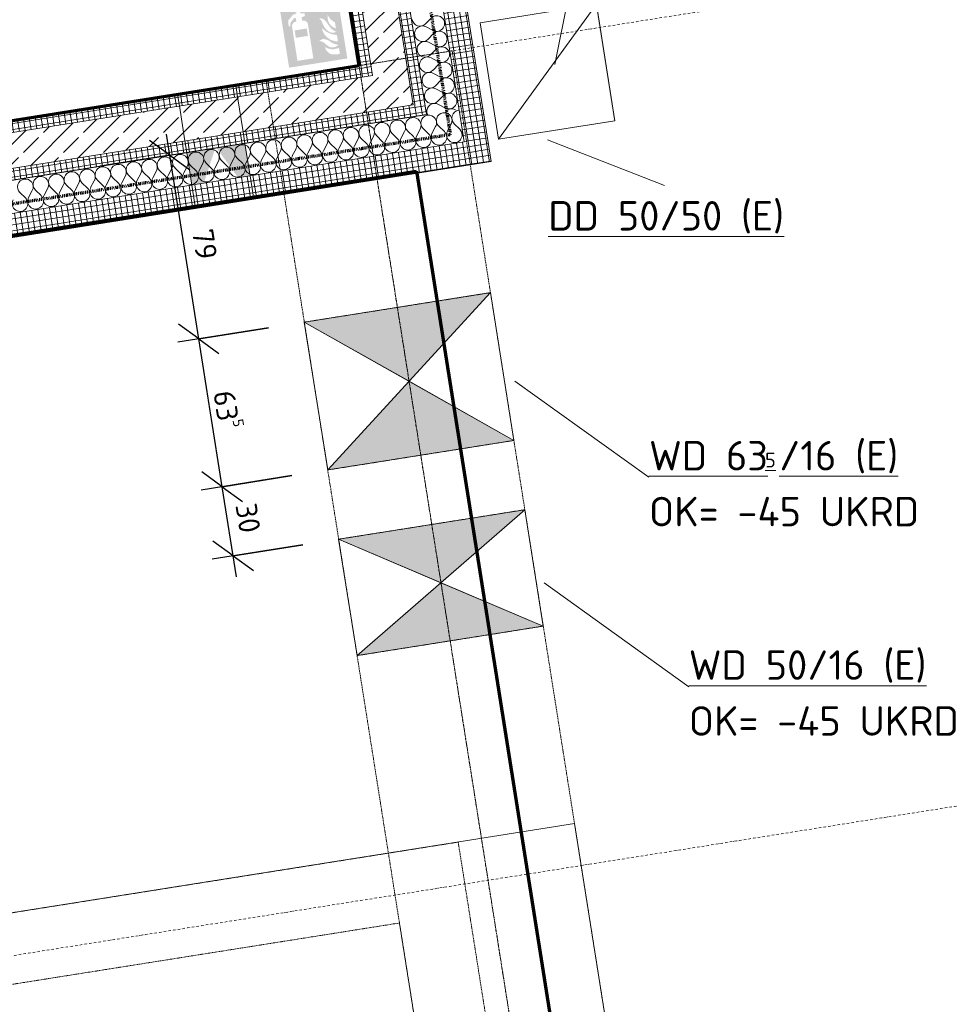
# Model space of a CAD drawing. Header units: millimetres. Extents: x 1523 to 74793, y -36705 to 10268.
# Tile 7 of 48: x 23191 to 27137, y -22749 to -18571. Entities that reach past the tile are written whole.
import ezdxf

# ---------------------------------------------------------------- set-up
doc = ezdxf.new("R2010")
doc.units = ezdxf.units.MM
for name, pattern in [('_Projekt 07 -  _  -  _  -  _  -', [7.5, 3.5, -2, 0, -2]), ('CAx_nichtHalbton', [20001.0584, 10000, -0.5292, 10000, -0.5292]), ('IMPORT-STRICHPUNKT _7_', [20, 10, -5, 0, -5]), ('IMPORT-VERDECKT _8_', [7.5, 5, -2.5]), ('Verdeckt 2x', [3.572, 2.3813, -1.1907])]:
    doc.linetypes.add(name, pattern=pattern)
for name, color, linetype, lineweight, true_color in [('30 A--Träger _ Dachkonstruktion', 7, 'IMPORT-VERDECKT _8_', 13, 0x656565), ('90 A--Achsraster _1_50_', 7, 'IMPORT-STRICHPUNKT _7_', 13, 0x656565), ('97 A--Etiketten _ Brandschutz', 7, 'Continuous', 13, 0x656565), ('97 A--Etiketten _ Deckensprung', 7, 'Continuous', 13, 0x656565), ('AD', 1, 'Continuous', 13, 0xff0000), ('Neubau_10 A--Wand innen _tragend_', 7, 'Continuous', 13, 0x656565), ('Neubau_20 A--Deckenbelag', 7, 'Continuous', 13, 0x656565), ('Neubau_20 A--Deckenkonstruktion _Ortbeton_', 7, 'Continuous', 13, 0x656565), ('Neubau_20 A--Träger _ Deckenkonstruktion', 7, 'IMPORT-VERDECKT _8_', 13, 0x656565), ('Neubau_30 A--Träger _ Dachkonstruktion', 7, 'IMPORT-VERDECKT _8_', 13, 0x656565), ('Xref_706_5_--_ÜP_01_000_18_Übersichtsplan OG1_IFC 2025_01_13_dwg', 7, 'Continuous', 13, 0x767676), ('XX', 7, 'Continuous', 18, 0x804040)]:
    doc.layers.add(name, color=color, linetype=linetype, lineweight=lineweight, true_color=true_color)
for name, color, linetype, lineweight in [('AD_Detail', 7, 'Continuous', 13), ('Ax-50_BM-Bem', 7, 'Continuous', 9), ('Ax_BM-Bem', 7, 'Continuous', 9), ('GB_HLS-OBJ', 7, 'Continuous', 18), ('M-EQPM-___-IDEN', 7, 'Continuous', 9), ('Text', 7, 'Continuous', 9)]:
    doc.layers.add(name, color=color, linetype=linetype, lineweight=lineweight)
doc.styles.add('ISOCPEUR', font='isocpeur.ttf', dxfattribs={"height": 125})
doc.styles.add('ISOCPEUR_2', font='isocpeur.ttf', dxfattribs={"height": 90})
doc.styles.add('ISOCPEUR_3', font='isocpeur.ttf', dxfattribs={"height": 62.5})
doc.dimstyles.new('KI_1_8_mm_Isocpeur__cm_m__Aufrundung_auf_5_mm_ELT_Gesamtbemaßung', dxfattribs={"dimscale": 304.8, "dimtxt": 89.638306, "dimasz": 0.492126, "dimexe": 0.295276, "dimexo": 0.0625, "dimgap": 0.049213, "dimtad": 1, "dimdec": 1, "dimlfac": 0.1, "dimrnd": 0.5, "dimdsep": 46, "dimtxsty": 'ISOCPEUR_2', "dimblk1": 'OBLIQUE', "dimblk2": 'OBLIQUE', "dimsah": 1, "dimcen": 0.09, "dimdle": 0.295276, "dimadec": 0, "dimazin": 0, "dimtfac": 1, "dimtdec": 4, "dimtix": 1, "dimtmove": 0, "dimatfit": 3, "dimfxl": 0.984252, "dimfxlon": 1, "dimtvp": 1, "dimtfill": 1, "dimtolj": 1, "dimtzin": 0, "dimlwd": 25, "dimlwe": 25, "dimarcsym": 2})
pattern_1 = [(95.336, (0, 0), (24.891662, 2.324905), []), (185.336, (0, 0), (-2.324905, 24.891662), [])]
pattern_2 = [(131.336, (0, 0), (90.10192, 79.25683), []), (131.336, (-45.05, -39.63), (90.10192, 79.25683), [90, -30])]
pattern_3 = [(185.336, (0, 0), (-2.324905, 24.891662), []), (275.336, (0, 0), (24.891662, 2.324905), [])]

# ---------------------------------------------------------------- blocks, each defined once
blk = doc.blocks.new('SuD_WD_RB Allgemein - SuD_WD_RB Allgemein-37359849-SuD_1_OG gesamt Plot  - Blatt 2')
at = {"layer": 'AD', "lineweight": 18}
blk.add_hatch(color=256, dxfattribs=at).paths.add_polyline_path([(-800.1, -317.5), (0, -317.5), (-400.1, 0)])
at = {"layer": 'AD_Detail', "lineweight": 18, "true_color": 0xff0000}
blk.add_hatch(color=1, dxfattribs=at).paths.add_polyline_path([(-400.1, 0), (0, 317.5), (-800.1, 317.5)])
at = {"layer": 'AD', "color": 7}
for p, q in [((-800.1, -317.5), (0, 317.5)), ((-800.1, 317.5), (0, -317.5)), ((-800.1, -317.5), (-800.1, 317.5)), ((-800.1, 317.5), (0, 317.5)), ((0, 317.5), (0, -317.5)), ((0, -317.5), (-800.1, -317.5))]:
    blk.add_line(p, q, dxfattribs=at)
at = {"layer": 'AD_Detail'}
for p, q in [((0, 317.5), (-800.1, 317.5)), ((-800.1, 317.5), (-400.1, 0)), ((-400.1, 0), (0, 317.5)), ((-400.1, 0), (-800.1, -317.5)), ((0, -317.5), (-400.1, 0)), ((-800.1, -317.5), (0, -317.5))]:
    blk.add_line(p, q, dxfattribs=at)
blk = doc.blocks.new('SuD_WD_RB Allgemein - SuD_WD_RB Allgemein-37495213-SuD_1_OG gesamt Plot  - Blatt 2')
at = {"layer": 'AD', "lineweight": 18}
blk.add_hatch(color=256, dxfattribs=at).paths.add_polyline_path([(-800.1, -250), (0, -250), (-400.1, 0)])
at = {"layer": 'AD_Detail', "lineweight": 18, "true_color": 0xff0000}
blk.add_hatch(color=1, dxfattribs=at).paths.add_polyline_path([(-400.1, 0), (0, 250), (-800.1, 250)])
at = {"layer": 'AD', "color": 7}
for p, q in [((-800.1, -250), (0, 250)), ((-800.1, 250), (0, -250)), ((-800.1, -250), (-800.1, 250)), ((-800.1, 250), (0, 250)), ((0, 250), (0, -250)), ((0, -250), (-800.1, -250))]:
    blk.add_line(p, q, dxfattribs=at)
at = {"layer": 'AD_Detail'}
for p, q in [((0, 250), (-800.1, 250)), ((-800.1, 250), (-400.1, 0)), ((-400.1, 0), (0, 250)), ((-400.1, 0), (-800.1, -250)), ((0, -250), (-400.1, 0)), ((-800.1, -250), (0, -250))]:
    blk.add_line(p, q, dxfattribs=at)
blk = doc.blocks.new('SuD_DD_RB Allgemein - SuD_DD_RB Allgemein-40145002-SuD_1_OG gesamt Plot  - Blatt 2')
at = {"layer": 'AD', "lineweight": 18}
blk.add_hatch(color=256, dxfattribs=at).paths.add_polyline_path([(-250, -250), (250, -250), (250, 250), (245.8, 250), (245.8, -248.6), (-250, -248.6), (-250, -249.2)])
at = {"layer": 'AD', "color": 7}
for p, q in [((-250, -250), (250, 250)), ((-250, -250), (-250, 250)), ((-250, 250), (250, 250)), ((250, 250), (250, -250)), ((250, -250), (-250, -250))]:
    blk.add_line(p, q, dxfattribs=at)
at = {"layer": 'AD_Detail'}
for p, q in [((250, 250), (-250, 250)), ((-250, 250), (-250, -250)), ((250, -250), (250, 250)), ((-250, -250), (250, -250))]:
    blk.add_line(p, q, dxfattribs=at)
blk = doc.blocks.new('Xref_706_5_--_ÜP_01_000_15_Übersichtsplan OG1_IFC 2024_08_01_dwg__X73-41956602-SuD_1_OG gesamt Plot  - Blatt 2')
at = {"layer": 'Neubau_10 A--Wand innen _tragend_', "color": 9, "true_color": 0xcbcbcb, "flags": 128}
for points in [[(11835.5, -66331.1), (11822.9, -66323.4), (11806.6, -66322.7), (11792, -66329.6), (11766.3, -66350.9), (11758.4, -66355.7), (11749.6, -66358.2), (11740.4, -66358.2), (11731.6, -66355.6), (11723.7, -66350.8), (11717.5, -66344), (11713.4, -66335.7), (11711.8, -66326.7), (11712, -66323.6)], [(11800, -66319.5), (11806.6, -66321.9), (11822.7, -66319.6), (11824.4, -66318.3)], [(11790.7, -66380.3), (11766.9, -66364.2), (11758.6, -66360.1), (11749.6, -66358.5), (11740.4, -66359.3), (11731.9, -66362.7), (11724.6, -66368.2), (11719, -66375.6), (11715.7, -66384.1), (11714.9, -66393.3), (11716.6, -66402.3), (11720.7, -66410.6), (11726.8, -66417.4), (11734.7, -66422.2), (11743.5, -66424.8), (11750.2, -66424.8)], [(11749.7, -66425.3), (11743.6, -66425.9), (11735, -66429.3), (11727.7, -66434.8), (11722.1, -66442.2), (11718.8, -66450.7), (11718, -66459.9), (11718, -66460.1)]]:
    blk.add_lwpolyline(points, dxfattribs=at)
blk = doc.blocks.new('Xref_706_5_--_ÜP_01_000_15_Übersichtsplan OG1_IFC 2024_08_01_dwg__X74-41956603-SuD_1_OG gesamt Plot  - Blatt 2')
at = {"layer": 'Neubau_10 A--Wand innen _tragend_', "color": 9, "true_color": 0xcbcbcb}
for p, q in [((11798.2, -66462.8), (11772.5, -66484.1)), ((11800.7, -66516.1), (11773.1, -66497.4)), ((11801.3, -66529.4), (11775.6, -66550.6)), ((11803.8, -66582.7), (11776.2, -66564)), ((11804.4, -66596), (11778.7, -66617.2)), ((11806.9, -66649.3), (11779.3, -66630.6)), ((11807.5, -66662.6), (11781.8, -66683.8)), ((11810, -66715.9), (11782.4, -66697.2)), ((11810.6, -66729.2), (11784.9, -66750.4)), ((11813.1, -66782.5), (11785.5, -66763.7)), ((11813.7, -66795.8), (11788, -66817)), ((11816.2, -66849.1), (11788.6, -66830.3)), ((11816.8, -66862.4), (11791.1, -66883.6)), ((11819.3, -66915.7), (11791.7, -66896.9)), ((11819.9, -66929), (11794.2, -66950.2)), ((11822.4, -66982.3), (11794.8, -66963.5)), ((11823, -66995.6), (11797.3, -67016.8)), ((11825.5, -67048.9), (11797.9, -67030.1)), ((11826.1, -67062.2), (11800.4, -67083.4)), ((11828.6, -67115.5), (11801, -67096.7)), ((11829.2, -67128.8), (11803.5, -67150)), ((11831.7, -67182.1), (11804.1, -67163.3)), ((11832.3, -67195.4), (11806.6, -67216.6)), ((11834.8, -67248.6), (11807.2, -67229.9)), ((11835.4, -67262), (11809.7, -67283.2)), ((11837.9, -67315.2), (11810.3, -67296.5)), ((11838.5, -67328.6), (11812.8, -67349.8)), ((11841, -67381.8), (11813.4, -67363.1)), ((11841.6, -67395.2), (11815.9, -67416.4)), ((11844.1, -67448.4), (11816.5, -67429.7)), ((11844.7, -67461.7), (11819, -67483)), ((11847.2, -67515), (11819.7, -67496.3)), ((11847.8, -67528.3), (11822.1, -67549.6)), ((11850.3, -67581.6), (11822.8, -67562.9)), ((11850.9, -67594.9), (11825.2, -67616.2)), ((11853.4, -67648.2), (11825.9, -67629.5)), ((11854, -67661.5), (11828.3, -67682.8)), ((11856.5, -67714.8), (11829, -67696.1)), ((11857.2, -67728.1), (11831.4, -67749.3)), ((11859.6, -67781.4), (11832.1, -67762.7)), ((11860.3, -67794.7), (11834.5, -67815.9)), ((11862.7, -67848), (11835.2, -67829.3)), ((11863.4, -67861.3), (11837.7, -67882.5)), ((11865.8, -67914.6), (11838.3, -67895.9)), ((11866.5, -67927.9), (11840.8, -67949.1)), ((11868.9, -67981.2), (11841.4, -67962.4)), ((11869.6, -67994.5), (11843.9, -68015.7)), ((11872, -68047.8), (11844.5, -68029)), ((11872.7, -68061.1), (11847, -68082.3)), ((11875.2, -68114.4), (11847.6, -68095.6)), ((11875.8, -68127.7), (11850.1, -68148.9)), ((11878.3, -68181), (11850.7, -68162.2)), ((11878.9, -68194.3), (11853.2, -68215.5))]:
    blk.add_line(p, q, dxfattribs=at)
for centre, start, end in [((11751.3, -66458.3), 188.7922, 309.538), ((11819.4, -66488.5), 119.3752, 129.538), ((11819.4, -66488.5), 235.7982, 65.9611), ((11754.4, -66524.9), 55.7982, 182.6681), ((11754.4, -66524.9), 182.6681, 309.538), ((11822.5, -66555.1), 235.7982, 129.538), ((11757.5, -66591.5), 55.7982, 182.6681), ((11757.5, -66591.5), 182.6681, 309.538), ((11825.6, -66621.7), 235.7982, 129.538), ((11760.6, -66658.1), 55.7982, 182.6681), ((11760.6, -66658.1), 182.6681, 309.538), ((11828.7, -66688.3), 235.7982, 129.538), ((11763.7, -66724.7), 55.7982, 182.6681), ((11763.7, -66724.7), 182.6681, 309.538), ((11766.8, -66791.3), 55.7982, 182.6681), ((11831.8, -66754.9), 235.7982, 129.538), ((11766.8, -66791.3), 182.6681, 309.538), ((11834.9, -66821.5), 235.7982, 129.538), ((11769.9, -66857.9), 55.7982, 182.6681), ((11769.9, -66857.9), 182.6681, 309.538), ((11838, -66888.1), 235.7982, 129.538), ((11773, -66924.5), 55.7982, 182.6681), ((11773, -66924.5), 182.6681, 309.538), ((11841.1, -66954.7), 235.7982, 129.538), ((11776.1, -66991.1), 55.7982, 182.6681), ((11776.1, -66991.1), 182.6681, 309.538), ((11844.2, -67021.3), 235.7982, 129.538), ((11779.2, -67057.7), 55.7982, 182.6681), ((11847.3, -67087.9), 235.7982, 129.538), ((11779.2, -67057.7), 182.6681, 309.538), ((11782.3, -67124.3), 55.7982, 182.6681), ((11782.3, -67124.3), 182.6681, 309.538), ((11850.4, -67154.5), 235.7982, 129.538), ((11785.4, -67190.9), 55.7982, 182.6681), ((11785.4, -67190.9), 182.6681, 309.538), ((11853.5, -67221.1), 235.7982, 129.538), ((11788.5, -67257.5), 55.7982, 182.6681), ((11788.5, -67257.5), 182.6681, 309.538), ((11856.6, -67287.7), 235.7982, 129.538), ((11791.6, -67324.1), 55.7982, 182.6681), ((11791.6, -67324.1), 182.6681, 309.538), ((11859.8, -67354.3), 235.7982, 129.538), ((11794.7, -67390.7), 55.7982, 182.6681), ((11862.9, -67420.9), 235.7982, 129.538), ((11794.7, -67390.7), 182.6681, 309.538), ((11797.8, -67457.3), 55.7982, 182.6681), ((11797.8, -67457.3), 182.6681, 309.538), ((11866, -67487.5), 235.7982, 129.538), ((11800.9, -67523.9), 55.7982, 182.6681), ((11800.9, -67523.9), 182.6681, 309.538), ((11869.1, -67554.1), 235.7982, 129.538), ((11804, -67590.5), 55.7982, 182.6681), ((11804, -67590.5), 182.6681, 309.538), ((11872.2, -67620.6), 235.7982, 129.538), ((11807.1, -67657), 55.7982, 182.6681), ((11807.1, -67657), 182.6681, 309.538), ((11875.3, -67687.2), 235.7982, 129.538), ((11810.2, -67723.6), 55.7982, 182.6681), ((11878.4, -67753.8), 235.7982, 129.538), ((11810.2, -67723.6), 182.6681, 309.538), ((11813.3, -67790.2), 55.7982, 182.6681), ((11813.3, -67790.2), 182.6681, 309.538), ((11881.5, -67820.4), 235.7982, 129.538), ((11816.4, -67856.8), 55.7982, 182.6681), ((11816.4, -67856.8), 182.6681, 309.538), ((11819.5, -67923.4), 55.7982, 182.6681), ((11884.6, -67887), 235.7982, 129.538), ((11819.5, -67923.4), 182.6681, 309.538), ((11887.7, -67953.6), 235.7982, 129.538), ((11822.6, -67990), 55.7982, 182.6681), ((11822.6, -67990), 182.6681, 309.538), ((11890.8, -68020.2), 235.7982, 129.538), ((11825.7, -68056.6), 55.7982, 182.6681), ((11893.9, -68086.8), 235.7982, 129.538), ((11825.7, -68056.6), 182.6681, 309.538), ((11828.8, -68123.2), 55.7982, 182.6681), ((11828.8, -68123.2), 182.6681, 309.538), ((11897, -68153.4), 235.7982, 129.538), ((11832, -68189.8), 55.7982, 182.6681), ((11832, -68189.8), 182.6681, 309.538), ((11900.1, -68220), 235.7982, 129.538)]:
    blk.add_arc(centre, 33.3, start, end, dxfattribs=at)
blk = doc.blocks.new('Xref_706_5_--_ÜP_01_000_15_Übersichtsplan OG1_IFC 2024_08_01_dwg__X75-41956604-SuD_1_OG gesamt Plot  - Blatt 2')
at = {"layer": 'Neubau_10 A--Wand innen _tragend_', "color": 9, "true_color": 0xcbcbcb}
for p, q in [((11794.5, -66382.9), (11790.7, -66380.3)), ((11795.1, -66396.2), (11769.4, -66417.5)), ((11797.6, -66449.5), (11770, -66430.8))]:
    blk.add_line(p, q, dxfattribs=at)
for centre, start, end in [((11813.2, -66355.4), 235.7982, 47.3973), ((11748.2, -66391.8), 273.0524, 309.538), ((11751.3, -66458.3), 55.7982, 92.2864), ((11816.3, -66421.9), 235.7982, 129.538), ((11751.3, -66458.3), 183.0499, 188.7924), ((11819.4, -66488.5), 65.961, 119.3753)]:
    blk.add_arc(centre, 33.3, start, end, dxfattribs=at)
blk = doc.blocks.new('Xref_706_5_--_ÜP_01_000_15_Übersichtsplan OG1_IFC 2024_08_01_dwg__X76-41956605-SuD_1_OG gesamt Plot  - Blatt 2')
at = {"layer": 'Neubau_10 A--Wand innen _tragend_', "color": 9, "true_color": 0xcbcbcb}
for p, q in [((11629.5, -66384.2), (11610.8, -66411.7)), ((11642.8, -66383.5), (11664.1, -66409.2)), ((11696.1, -66381.1), (11677.4, -66408.6)), ((11709.4, -66380.4), (11711, -66382.3)), ((11309.9, -66399.1), (11331.1, -66424.8)), ((11363.1, -66396.6), (11344.4, -66424.1)), ((11376.5, -66395.9), (11397.7, -66421.7)), ((11429.7, -66393.5), (11411, -66421)), ((11443.1, -66392.8), (11464.3, -66418.6)), ((11496.3, -66390.4), (11477.6, -66417.9)), ((11509.7, -66389.7), (11530.9, -66415.4)), ((11562.9, -66387.3), (11544.2, -66414.8)), ((11576.2, -66386.6), (11597.5, -66412.3))]:
    blk.add_line(p, q, dxfattribs=at)
for centre, start, end in [((11402.2, -66374.7), 325.7982, 219.538), ((11468.8, -66371.6), 325.7982, 219.538), ((11535.4, -66368.5), 325.7982, 219.538), ((11602, -66365.4), 325.7982, 219.538), ((11668.6, -66362.3), 325.7982, 219.538), ((11735.1, -66359.2), 141.7333, 219.538), ((11335.6, -66377.8), 325.7982, 219.538), ((11305.4, -66446), 272.6681, 39.538), ((11372, -66442.9), 145.7982, 272.6681), ((11372, -66442.9), 272.6681, 39.538), ((11438.6, -66439.8), 145.7982, 272.6681), ((11438.6, -66439.8), 272.6681, 39.538), ((11505.2, -66436.7), 145.7982, 272.6681), ((11505.2, -66436.7), 272.6681, 39.538), ((11571.8, -66433.6), 145.7982, 272.6681), ((11571.8, -66433.6), 272.6681, 39.538), ((11638.4, -66430.5), 145.7982, 272.6681), ((11638.4, -66430.5), 272.6681, 39.538), ((11705, -66427.4), 145.7982, 272.6681), ((11705, -66427.4), 272.6681, 286.8231)]:
    blk.add_arc(centre, 33.3, start, end, dxfattribs=at)
blk = doc.blocks.new('Xref_706_5_--_ÜP_01_000_15_Übersichtsplan OG1_IFC 2024_08_01_dwg_Feuerlöscher 27-41956914-SuD_1_OG gesamt Plot  - Blatt 2')
at = {"layer": '97 A--Etiketten _ Brandschutz', "true_color": 0xededed}
h = blk.add_hatch(color=7, dxfattribs=at)
h.paths.add_polyline_path([(-125, -125), (125, -125), (125, 125), (-125, 125), (-125, -117)])
h.paths.add_polyline_path([(-85.5, -101.9), (-85.4, 47.1), (-84.5, 50.8), (-82.6, 54.7), (-78.2, 59.3), (-74.5, 61.6), (-72.6, 62.5), (-66.6, 63.3), (-64.1, 63.3), (-64.1, 79), (-71.8, 79), (-90.8, 61.3), (-92.8, 48.3), (-98.8, 48.7), (-98.8, 66.2), (-96.8, 74), (-72.3, 95.5), (-61.1, 95.5), (-61.1, 102.4), (-41.1, 102.4), (-41.1, 94), (-30.7, 94), (-24.5, 92), (-24.5, 81.4), (-31.6, 79.4), (-39.2, 79), (-38.8, 63.3), (-33.4, 62.9), (-27.8, 60.9), (-24.7, 59), (-21.4, 55.7), (-18.7, 51.4), (-17.3, 46.6), (-17.3, -101.9), (-46.5, -101.9)])
h.paths.add_polyline_path([(63.5, -98.1), (55.6, -93.5), (48.9, -87.3), (43.8, -79.7), (40.5, -71.1), (39.2, -62.1), (51.5, -70.5), (61.6, -74.9), (72.3, -77.3), (97.2, -75.8), (97, -101.1), (80, -100.6)])
h.paths.add_polyline_path([(73.4, -68.9), (62.9, -66.5), (57.2, -64), (46.1, -53.2), (41.1, -47.1), (34.1, -40.1), (27.5, -36), (19.1, -33.2), (24.8, -29.8), (31.1, -28), (36.1, -27.6), (42.1, -28.6), (52.1, -32.7), (57.4, -36.3), (71.2, -49.3), (80, -54.8), (88.7, -59), (97.2, -61.6), (89.9, -65.8), (81.8, -68.3), (73.7, -68.8)])
h.paths.add_polyline_path([(97.2, -47.5), (81.8, -43.3), (67.8, -35.7), (55.9, -25), (46.8, -12), (40.8, 3.2), (38.5, 18.5), (56.4, -0.2), (75.8, -12.7), (97.2, -20.1), (97.2, -45.7)])
h.paths.add_polyline_path([(83.6, -7.6), (75.6, -5.8), (69.9, -3.1), (65, 0.5), (56.2, 10.7), (49.6, 22.3), (45.2, 34.9), (42.8, 46), (41.5, 50.5), (37.6, 55.9), (32.9, 60.7), (38.8, 60.8), (46, 58.6), (49.6, 56.8), (54.1, 53), (61.3, 42.8), (72.3, 18.7), (77.1, 11.2), (85.3, 2.3), (91.2, -2.7), (97.2, -5.7), (90.5, -7.4), (84.9, -7.6)])
h.paths.add_polyline_path([(97.2, 8.1), (86.8, 14.9), (78.3, 24), (72.4, 34.9), (69.2, 47), (69.5, 61), (72, 71.5), (75.3, 60.6), (80.8, 50.6), (89.6, 40.9), (97.2, 35), (97.2, 9.2)])
blk.add_hatch(color=7, dxfattribs=at).paths.add_polyline_path([(-77, -4.2), (-25, -4.2), (-25, 27.6), (-77, 27.6)])
blk = doc.blocks.new('Xref_706_5_--_ÜP_01_000_15_Übersichtsplan OG1_IFC 2024_08_01_dwg_Standard-Rastermarker_7-V1-SuD_1_OG gesamt Plot  - Blatt 2')
at = {"layer": '90 A--Achsraster _1_50_', "color": 9, "true_color": 0xcbcbcb}
blk.add_line((37913.6, 0), (93092.8, 0), dxfattribs=at)
blk = doc.blocks.new('Xref_706_5_--_ÜP_01_000_15_Übersichtsplan OG1_IFC 2024_08_01_dwg_Standard-Rastermarker_12-V4-SuD_1_OG gesamt Plot  - Blatt 2')
at = {"layer": '90 A--Achsraster _1_50_', "color": 9, "true_color": 0xcbcbcb}
blk.add_line((0, 0), (28500, 0), dxfattribs=at)
blk = doc.blocks.new('Xref_706_5_--_ÜP_01_000_15_Übersichtsplan OG1_IFC 2024_08_01_dwg_Standard-Rastermarker_7-V6-SuD_1_OG gesamt Plot  - Blatt 2')
at = {"layer": '90 A--Achsraster _1_50_', "color": 9, "true_color": 0xcbcbcb}
blk.add_line((37359.3, 0), (92538.5, 0), dxfattribs=at)
blk = doc.blocks.new('Xref_706_5_--_ÜP_01_000_18_Übersichtsplan OG1_IFC 2025_01_13_dwg-35464460-SuD_1_OG gesamt Plot  - Blatt 2')
at = {"layer": 'Neubau_10 A--Wand innen _tragend_', "true_color": 0xcbcbcb}
h = blk.add_hatch(dxfattribs=at)
h.set_pattern_fill('FP_1', color=9, style=0, pattern_type=2)
h.set_pattern_definition(pattern_1)
h.paths.add_polyline_path([(15012.7, -65584.9), (14913.1, -65594.2), (14922.4, -65693.8), (15010.4, -65587.7)])
h = blk.add_hatch(dxfattribs=at)
h.set_pattern_fill('FP_1', color=9, style=0, pattern_type=2)
h.set_pattern_definition(pattern_1)
h.paths.add_polyline_path([(15022, -65684.5), (15012.7, -65584.9), (14922.4, -65693.8), (15006.2, -65686)])
h = blk.add_hatch(dxfattribs=at)
h.set_pattern_fill('FP_7', color=9, style=0, pattern_type=2)
h.set_pattern_definition(pattern_3)
h.paths.add_polyline_path([(14922.4, -65693.8), (14913.1, -65594.2), (10706.1, -65987.2), (10715.4, -66086.8), (14906.7, -65695.3)])
h.paths.add_polyline_path([(10701.3, -65987.6), (10213, -66033.3), (10323.9, -66123.3), (10609, -66096.7), (10642.7, -66056.9)])
h.paths.add_polyline_path([(10217.5, -66133.3), (10208.2, -66033.7), (10044.3, -66049), (10053.6, -66148.6), (10212.9, -66133.7)])
h = blk.add_hatch(dxfattribs=at)
h.set_pattern_fill('FP_1', color=9, style=0, pattern_type=2)
h.set_pattern_definition(pattern_1)
edge = h.paths.add_edge_path()
edge.add_line((15674.4, -72669.1), (15022, -65684.5))
edge.add_line((15022, -65684.5), (14922.4, -65693.8))
edge.add_line((14922.4, -65693.8), (15573.3, -72662.6))
edge.add_line((15573.3, -72662.6), (15583.5, -72663.2))
edge.add_line((15583.5, -72663.2), (15627.8, -72666.1))
edge.add_line((15627.8, -72666.1), (15660, -72668.1))
h = blk.add_hatch(dxfattribs=at)
h.set_pattern_fill('FP_7', color=9, style=0, pattern_type=2)
h.set_pattern_definition(pattern_3)
h.paths.add_polyline_path([(14750.9, -65900.7), (14746.3, -65850.9), (10728.4, -66226.2), (10733, -66275.9), (14743, -65901.4)])
h.paths.add_polyline_path([(10534.6, -66294.5), (10479.5, -66249.7), (10433.7, -66303.9), (10476.3, -66299.9)])
h.paths.add_polyline_path([(10235.2, -66322.4), (10230.6, -66272.7), (10066.6, -66288), (10071.3, -66337.8), (10188.7, -66326.8)])
h = blk.add_hatch(dxfattribs=at)
h.set_pattern_fill('FP_1', color=9, style=0, pattern_type=2)
h.set_pattern_definition(pattern_1)
h.paths.add_polyline_path([(14796.1, -65846.2), (14746.3, -65850.9), (14750.9, -65900.7), (14757.1, -65893.2)])
h = blk.add_hatch(dxfattribs=at)
h.set_pattern_fill('FP_1', color=9, style=0, pattern_type=2)
h.set_pattern_definition(pattern_1)
h.paths.add_polyline_path([(14800.7, -65896), (14796.1, -65846.2), (14750.9, -65900.7), (14800.7, -65896)])
h = blk.add_hatch(dxfattribs=at)
h.set_pattern_fill('FP_6', color=9, style=0, pattern_type=2)
h.set_pattern_definition(pattern_2)
h.paths.add_polyline_path([(14615.5, -66064), (14613.3, -66040.3), (14601.6, -65914.6), (10733, -66275.9), (10747, -66425.3), (14591.9, -66066.2)])
h.paths.add_polyline_path([(10700.9, -66429.6), (10534.6, -66294.5), (10433.7, -66303.9), (10295.2, -66467.5), (10466.6, -66451.5)])
h.paths.add_polyline_path([(10249.2, -66471.8), (10235.2, -66322.4), (10071.3, -66337.8), (10085.2, -66487.1), (10179, -66478.3)])
h = blk.add_hatch(dxfattribs=at)
h.set_pattern_fill('FP_6', color=9, style=0, pattern_type=2)
h.set_pattern_definition(pattern_2)
h.paths.add_polyline_path([(14750.9, -65900.7), (14601.6, -65914.6), (14615.5, -66063.9), (14750.9, -65900.7)])
h = blk.add_hatch(dxfattribs=at)
h.set_pattern_fill('FP_6', color=9, style=0, pattern_type=2)
h.set_pattern_definition(pattern_2)
h.paths.add_polyline_path([(14764.9, -66050), (14750.9, -65900.7), (14615.5, -66063.9), (14764.9, -66050)])
h = blk.add_hatch(dxfattribs=at)
h.set_pattern_fill('FP_1', color=9, style=0, pattern_type=2)
h.set_pattern_definition(pattern_1)
h.paths.add_polyline_path([(15431.9, -72653.5), (14800.7, -65896), (14750.9, -65900.7), (15381.4, -72650.3), (15393.6, -72651.1), (15416.4, -72652.5)])
h = blk.add_hatch(dxfattribs=at)
h.set_pattern_fill('FP_6', color=9, style=0, pattern_type=2)
h.set_pattern_definition(pattern_2)
h.paths.add_polyline_path([(15381.4, -72650.3), (14764.9, -66050), (14615.5, -66064), (15229.8, -72640.6), (15245.8, -72641.6)])
edge = h.paths.add_edge_path()
edge.add_line((15381.4, -72650.3), (15381.4, -72650.3))
edge.add_line((15381.4, -72650.3), (15342, -72647.8))
h = blk.add_hatch(dxfattribs=at)
h.set_pattern_fill('FP_7', color=9, style=0, pattern_type=2)
h.set_pattern_definition(pattern_3)
h.paths.add_polyline_path([(14570.4, -66118.4), (14569.6, -66110.5), (14565.7, -66068.6), (10747, -66425.3), (10751.2, -66470.4), (10700.9, -66429.6), (10295.2, -66467.5), (10253.4, -66516.9), (10249.2, -66471.8), (10085.2, -66487.1), (10089.9, -66536.9), (14562.5, -66119.1)])
h = blk.add_hatch(dxfattribs=at)
h.set_pattern_fill('FP_1', color=9, style=0, pattern_type=2)
h.set_pattern_definition(pattern_1)
h.paths.add_polyline_path([(14615.5, -66064), (14565.7, -66068.6), (14570.4, -66118.4), (14609.3, -66071.4)])
h = blk.add_hatch(dxfattribs=at)
h.set_pattern_fill('FP_1', color=9, style=0, pattern_type=2)
h.set_pattern_definition(pattern_1)
h.paths.add_polyline_path([(14620.2, -66113.7), (14615.5, -66064), (14570.4, -66118.4), (14612.3, -66114.5)])
h = blk.add_hatch(dxfattribs=at)
h.set_pattern_fill('FP_1', color=9, style=0, pattern_type=2)
h.set_pattern_definition(pattern_1)
h.paths.add_polyline_path([(15229.8, -72640.6), (14620.2, -66113.7), (14570.4, -66118.4), (15179.3, -72637.4), (15184.7, -72637.7)])
at = {"layer": 'Neubau_10 A--Wand innen _tragend_', "true_color": 0xededed}
for points in [[(15012.7, -66660.8), (15008, -66610), (14868.6, -66623), (14880, -66745), (14996.6, -66671)], [(15031.3, -66858.9), (15026.5, -66808.1), (14880.5, -66750), (14891.9, -66872), (14984.3, -66863.3)]]:
    blk.add_hatch(color=7, dxfattribs=at).paths.add_polyline_path(points)
at = {"layer": 'Neubau_20 A--Träger _ Deckenkonstruktion', "linetype": 'Continuous', "true_color": 0xededed}
for points in [[(16993.8, -65490.4), (16993.7, -65490.3), (16955.7, -65566.3)], [(16274.1, -66361), (16274.1, -66361), (16090.6, -66169.4)]]:
    blk.add_hatch(color=7, dxfattribs=at).paths.add_polyline_path(points)
at = {"layer": '30 A--Träger _ Dachkonstruktion', "color": 9, "true_color": 0xcbcbcb, "flags": 128}
blk.add_lwpolyline([(18556, -69864), (18211.9, -66180), (28596.7, -65210), (28568.8, -64911.3), (17885.3, -65909.2), (18533.8, -72852.2)], dxfattribs=at)
at = {"layer": '97 A--Etiketten _ Deckensprung', "color": 9, "true_color": 0xcbcbcb, "flags": 128}
blk.add_lwpolyline([(18533.7, -72852.1), (17838.7, -65411.4), (28273.4, -64436.7)], dxfattribs=at)
at = {"layer": 'Neubau_10 A--Wand innen _tragend_', "color": 9, "true_color": 0xcbcbcb}
blk.add_line((15674.4, -72669.1), (15130.8, -66849.6), dxfattribs=at)
at = {"layer": 'Neubau_10 A--Wand innen _tragend_', "color": 9, "true_color": 0xcbcbcb, "flags": 128}
for points in [[(14642.9, -66895.2), (14619.7, -66646.3), (14669.5, -66641.6), (14818.8, -66627.7), (14868.6, -66623), (15008, -66610), (15107.6, -66600.7), (15012.7, -65584.9), (14913.1, -65594.2), (13599, -65717)], [(15573.3, -72662.6), (14922.4, -65693.8), (10053.6, -66148.6)], [(13250.5, -65749.5), (13599, -65717), (13608.3, -65816.5), (13621.3, -65955.9), (13626, -66005.7), (13639.9, -66155.1), (13644.6, -66204.9), (14570.4, -66118.4), (14619.7, -66646.3)], [(15431.9, -72653.5), (14796.1, -65846.2), (10066.6, -66288)], [(15381.4, -72650.3), (14750.9, -65900.7), (10071.3, -66337.8)], [(15229.8, -72640.6), (14615.5, -66064), (10085.2, -66487.1)], [(15107.6, -66600.7), (15130.8, -66849.6), (15031.3, -66858.9), (14891.9, -66872), (14842.1, -66876.6), (14692.7, -66890.6), (14642.9, -66895.2), (14895.9, -69603.2)]]:
    blk.add_lwpolyline(points, dxfattribs=at)
at = {"layer": 'Neubau_20 A--Deckenbelag', "color": 9, "true_color": 0xcbcbcb, "flags": 128}
blk.add_lwpolyline([(11236.8, -69945), (11009, -67505.6), (10911.3, -66460.2), (14570.4, -66118.4), (14895.9, -69603.2)], close=True, dxfattribs=at)
at = {"layer": 'Neubau_20 A--Deckenkonstruktion _Ortbeton_', "color": 9, "true_color": 0xcbcbcb, "flags": 128}
blk.add_lwpolyline([(15431.9, -72653.5), (14796.1, -65846.2), (9817.7, -66311.2), (10379.9, -72330.1)], dxfattribs=at)
at = {"layer": 'Neubau_20 A--Träger _ Deckenkonstruktion', "color": 9, "true_color": 0xcbcbcb}
for p, q in [((14570.4, -66118.4), (17876, -65809.6)), ((17068.2, -66286.8), (17913.2, -66207.9))]:
    blk.add_line(p, q, dxfattribs=at)
at = {"layer": 'Neubau_20 A--Träger _ Deckenkonstruktion', "color": 9, "true_color": 0xcbcbcb, "flags": 128}
for points in [[(17838.8, -65411.4), (16993.8, -65490.3), (16495.9, -65536.8), (16570.3, -66333.3)], [(16274.1, -66361), (16570.3, -66333.3), (17068.2, -66286.8), (16993.8, -65490.3)], [(16495.9, -65536.8), (16199.7, -65564.5), (16274.1, -66361), (15641.9, -66420), (14607.6, -66516.7), (14533.2, -65720.1), (15567.5, -65623.5)], [(16199.7, -65564.5), (15567.5, -65623.5), (15641.9, -66420)]]:
    blk.add_lwpolyline(points, dxfattribs=at)
at = {"layer": 'Neubau_30 A--Träger _ Dachkonstruktion', "color": 9, "true_color": 0xcbcbcb}
blk.add_line((17876, -65809.6), (28559.5, -64811.7), dxfattribs=at)
at = {"layer": 'Neubau_30 A--Träger _ Dachkonstruktion', "color": 9, "true_color": 0xcbcbcb, "flags": 128}
for points in [[(17913.2, -66207.9), (20606.5, -65956.3), (20805.6, -65937.7), (23822.5, -65655.9), (24320.3, -65609.4), (27277.4, -65333.2), (27426.8, -65319.3), (28596.7, -65210), (28522.3, -64413.5), (27352.4, -64522.7), (27203, -64536.7)], [(27203, -64536.7), (24245.9, -64812.9), (23748.1, -64859.4), (20731.2, -65141.2), (20532.1, -65159.8), (17838.8, -65411.4)]]:
    blk.add_lwpolyline(points, dxfattribs=at)
for name, p, rotation in [('Xref_706_5_--_ÜP_01_000_15_Übersichtsplan OG1_IFC 2024_08_01_dwg_Standard-Rastermarker_7-V1-SuD_1_OG gesamt Plot  - Blatt 2', (18705.3, -110386.7), 95.33628353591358), ('Xref_706_5_--_ÜP_01_000_15_Übersichtsplan OG1_IFC 2024_08_01_dwg_Standard-Rastermarker_7-V6-SuD_1_OG gesamt Plot  - Blatt 2', (22190.1, -110061.2), 95.33628353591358), ('Xref_706_5_--_ÜP_01_000_15_Übersichtsplan OG1_IFC 2024_08_01_dwg_Standard-Rastermarker_12-V4-SuD_1_OG gesamt Plot  - Blatt 2', (31226, -64562.7), 185.3362835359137), ('Xref_706_5_--_ÜP_01_000_15_Übersichtsplan OG1_IFC 2024_08_01_dwg__X76-41956605-SuD_1_OG gesamt Plot  - Blatt 2', (0, 0), 2.668141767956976), ('Xref_706_5_--_ÜP_01_000_15_Übersichtsplan OG1_IFC 2024_08_01_dwg__X73-41956602-SuD_1_OG gesamt Plot  - Blatt 2', (0, 0), 2.668141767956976), ('Xref_706_5_--_ÜP_01_000_15_Übersichtsplan OG1_IFC 2024_08_01_dwg__X75-41956604-SuD_1_OG gesamt Plot  - Blatt 2', (0, 0), 2.668141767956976), ('Xref_706_5_--_ÜP_01_000_15_Übersichtsplan OG1_IFC 2024_08_01_dwg__X74-41956603-SuD_1_OG gesamt Plot  - Blatt 2', (0, 0), 2.668141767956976), ('Xref_706_5_--_ÜP_01_000_15_Übersichtsplan OG1_IFC 2024_08_01_dwg_Feuerlöscher 27-41956914-SuD_1_OG gesamt Plot  - Blatt 2', (14424.2, -66302.6), 95.33628353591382)]:
    blk.add_blockref(name, p, dxfattribs=dict(rotation=rotation))
blk = doc.blocks.new('DIMBLOCK4-SuD_1_OG gesamt Plot  - Blatt 2')
at = {"layer": 'Ax-50_BM-Bem', "lineweight": 25}
for p, q in [((24346.6, -20505.4), (23961.4, -20566.4)), ((24050.3, -20552.3), (23964.5, -20490)), ((24050.3, -20552.3), (24346.6, -20505.4)), ((24110.9, -20935.1), (24050.3, -20552.3)), ((24050.3, -20552.3), (24136.1, -20614.7)), ((24393.2, -20799.2), (24008, -20860.3)), ((24096.9, -20846.2), (24011.1, -20783.8)), ((24096.9, -20846.2), (24393.2, -20799.2)), ((24096.9, -20846.2), (24182.7, -20908.5))]:
    blk.add_line(p, q, dxfattribs=at)
at = {"layer": 'Ax-50_BM-Bem', "color": 0, "lineweight": 25, "insert": (24194.7, -20616.5), "char_height": 90, "width": 150.589, "attachment_point": 1, "rotation": 279, "line_spacing_factor": 1.149209, "style": 'ISOCPEUR_2', "bg_fill": 3, "box_fill_scale": 1.25, "bg_fill_color": 256, "bg_fill_true_color": 13158600, "bg_fill_transparency": 0}
blk.add_mtext('30', dxfattribs=at)
blk = doc.blocks.new('_Oblique')
at = {"color": 0, "linetype": 'ByBlock', "lineweight": -2}
blk.add_line((-0.5, -0.5), (0.5, 0.5), dxfattribs=at)
blk = doc.blocks.new('DIMBLOCK5-SuD_1_OG gesamt Plot  - Blatt 2')
at = {"layer": 'Ax-50_BM-Bem', "lineweight": 25}
for p, q in [((24247.3, -19878.2), (23862.1, -19939.2)), ((23951, -19925.2), (23865.2, -19862.8)), ((23951, -19925.2), (24247.3, -19878.2)), ((24050.3, -20552.3), (23951, -19925.2)), ((23951, -19925.2), (24036.8, -19987.5)), ((24346.6, -20505.4), (23961.4, -20566.4)), ((24050.3, -20552.3), (23964.5, -20490)), ((24050.3, -20552.3), (24346.6, -20505.4)), ((24050.3, -20552.3), (24136.1, -20614.7))]:
    blk.add_line(p, q, dxfattribs=at)
at = {"layer": 'Ax-50_BM-Bem', "color": 0, "lineweight": 25, "insert": (24118.5, -20135.2), "char_height": 90, "width": 201.144, "attachment_point": 1, "rotation": 279, "line_spacing_factor": 1.149209, "style": 'ISOCPEUR_2', "bg_fill": 3, "box_fill_scale": 1.25, "bg_fill_color": 256, "bg_fill_true_color": 13158600, "bg_fill_transparency": 0}
blk.add_mtext('63\\A2\\H0.5x;\\S5^  ;\\H2x;', dxfattribs=at)
blk = doc.blocks.new('DIMBLOCK6-SuD_1_OG gesamt Plot  - Blatt 2')
at = {"layer": 'Ax-50_BM-Bem', "lineweight": 25}
for p, q in [((23827.6, -19146), (23741.8, -19083.7)), ((23951, -19925.2), (23813.5, -19057.1)), ((23531.3, -19193), (23916.5, -19132)), ((23827.6, -19146), (23531.3, -19193)), ((23827.6, -19146), (23913.4, -19208.4)), ((24247.3, -19878.2), (23862.1, -19939.2)), ((23951, -19925.2), (23865.2, -19862.8)), ((23951, -19925.2), (24247.3, -19878.2)), ((23951, -19925.2), (24036.8, -19987.5))]:
    blk.add_line(p, q, dxfattribs=at)
at = {"layer": 'Ax-50_BM-Bem', "color": 0, "lineweight": 25, "insert": (24010.4, -19452.9), "char_height": 90, "width": 150.589, "attachment_point": 1, "rotation": 279, "line_spacing_factor": 1.149209, "style": 'ISOCPEUR_2', "bg_fill": 3, "box_fill_scale": 1.25, "bg_fill_color": 256, "bg_fill_true_color": 13158600, "bg_fill_transparency": 0}
blk.add_mtext('79', dxfattribs=at)

msp = doc.modelspace()

# ---------------------------------------------------------------- linework, layer by layer
at = {"layer": 'M-EQPM-___-IDEN'}
for p, q in [((25431.389, -19080.034), (25927.44, -19273.678)), ((25292.683, -20105.216), (25861.869, -20512.63)), ((25417.301, -20959.588), (26030.578, -21401.087))]:
    msp.add_line(p, q, dxfattribs=at)
at = {"layer": 'Text', "color": 1, "true_color": 0xff0000}
msp.add_line((25462.871, -18761.258), (25953.489, -16281.742), dxfattribs=at)
at = {"layer": 'XX', "color": 6, "linetype": '_Projekt 07 -  _  -  _  -  _  -', "lineweight": 70, "true_color": 0xff00ff}
for p, q in [((24207.585, -13938.587), (25018.524, -19058.656)), ((25018.524, -19058.656), (18164.802, -20144.179))]:
    msp.add_line(p, q, dxfattribs=at)
at = {"layer": 'XX', "color": 9, "linetype": 'Verdeckt 2x', "true_color": 0xc0c0c0}
for p, q in [((24917.547, -18973.407), (24174.482, -14281.883)), ((21174.607, -19313.115), (24631.516, -18765.594)), ((18164.802, -20042.937), (24917.547, -18973.407))]:
    msp.add_line(p, q, dxfattribs=at)
at = {"layer": 'XX', "color": 7, "linetype": 'CAx_nichtHalbton', "lineweight": 70, "true_color": 0xffffff}
for p, q in [((24631.516, -18765.594), (24052.707, -15111.138)), ((21174.607, -19313.115), (24631.516, -18765.594))]:
    msp.add_line(p, q, dxfattribs=at)
at = {"layer": 'XX', "color": 4, "linetype": 'CAx_nichtHalbton', "lineweight": 70, "true_color": 0x00ffff}
for p, q in [((18164.802, -20275.804), (24874.857, -19213.036)), ((24874.857, -19213.036), (26958.564, -32369.044))]:
    msp.add_line(p, q, dxfattribs=at)

# ---------------------------------------------------------------- block references
at = {"layer": 'GB_HLS-OBJ'}
for name, p, rotation in [('SuD_DD_RB Allgemein - SuD_DD_RB Allgemein-40145002-SuD_1_OG gesamt Plot  - Blatt 2', (25431.389, -18791.437), 8.999999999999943), ('SuD_WD_RB Allgemein - SuD_WD_RB Allgemein-37359849-SuD_1_OG gesamt Plot  - Blatt 2', (25238.907, -20042.631), 9.000000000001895), ('SuD_WD_RB Allgemein - SuD_WD_RB Allgemein-37495213-SuD_1_OG gesamt Plot  - Blatt 2', (25374.084, -20897.003), 9.000000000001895)]:
    msp.add_blockref(name, p, dxfattribs=dict(at, rotation=rotation))
at = {"layer": 'Xref_706_5_--_ÜP_01_000_18_Übersichtsplan OG1_IFC 2025_01_13_dwg', "color": 9, "true_color": 0xcbcbcb, "rotation": 273.6637164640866}
msp.add_blockref('Xref_706_5_--_ÜP_01_000_18_Übersichtsplan OG1_IFC 2025_01_13_dwg-35464460-SuD_1_OG gesamt Plot  - Blatt 2', (89683.753, 0.01), dxfattribs=at)

# ---------------------------------------------------------------- texts
at = {"layer": 'M-EQPM-___-IDEN', "color": 1, "true_color": 0xff0000, "attachment_point": 1}
for s, insert, char_height, width, style in [('\\LDD 50/50 (E)', (25434.49, -19340.501), 125, 1194.51437, 'ISOCPEUR'), ('\\L/16 (E)', (26414.187, -20358.268), 125, 613.29094, 'ISOCPEUR'), ('\\LWD 63', (25861.869, -20358.268), 125, 597.25719, 'ISOCPEUR'), ('\\L\\L5', (26354.656, -20408.272), 62.5, 72.15187, 'ISOCPEUR_3'), ('OK= -45 UKRD', (25861.869, -20595.531), 125, 1350.84344, 'ISOCPEUR'), ('\\LWD 50/16 (E)', (26030.578, -21246.725), 125, 1210.54812, 'ISOCPEUR'), ('OK= -45 UKRD', (26030.578, -21483.989), 125, 1350.84344, 'ISOCPEUR')]:
    msp.add_mtext(s, dxfattribs=dict(at, insert=insert, char_height=char_height, width=width, style=style))

# ---------------------------------------------------------------- next in the draw order: dimensions: what is measured, and where the dimension line sits
at = {"layer": 'Ax_BM-Bem', "lineweight": 25}
dim = msp.add_linear_dim(base=(24050.327, -20552.341), p1=(24393.172, -20799.248), p2=(24346.633, -20505.411), angle=279, dimstyle='KI_1_8_mm_Isocpeur__cm_m__Aufrundung_auf_5_mm_ELT_Gesamtbemaßung', override={"dimpost": '<>', "dimfxl": 297.5}, dxfattribs=at)
dim.commit()
dim.dimension.update_dxf_attribs({"geometry": 'DIMBLOCK4-SuD_1_OG gesamt Plot  - Blatt 2', "text_midpoint": (24132.858, -20689.874)})

# ---------------------------------------------------------------- next in the draw order: dimensions: what is measured, and where the dimension line sits
dim = msp.add_linear_dim(base=(23950.991, -19925.159), p1=(24346.633, -20505.411), p2=(24247.297, -19878.229), angle=279, text='\\A1;63\\Q;{\\A1;{\\H0.5x;\\S5^ ;}}', dimstyle='KI_1_8_mm_Isocpeur__cm_m__Aufrundung_auf_5_mm_ELT_Gesamtbemaßung', override={"dimpost": '<>', "dimfxl": 635}, dxfattribs=at)
dim.commit()
dim.dimension.update_dxf_attribs({"geometry": 'DIMBLOCK5-SuD_1_OG gesamt Plot  - Blatt 2', "text_midpoint": (24059.92, -20229.364)})

# ---------------------------------------------------------------- next in the draw order: dimensions: what is measured, and where the dimension line sits
dim = msp.add_linear_dim(base=(23827.59, -19146.039), p1=(24247.297, -19878.229), p2=(23531.284, -19192.97), angle=279, dimstyle='KI_1_8_mm_Isocpeur__cm_m__Aufrundung_auf_5_mm_ELT_Gesamtbemaßung', override={"dimpost": '<>', "dimfxl": 991.087892}, dxfattribs=at)
dim.commit()
dim.dimension.update_dxf_attribs({"geometry": 'DIMBLOCK6-SuD_1_OG gesamt Plot  - Blatt 2', "text_midpoint": (23948.552, -19526.213)})

doc.saveas('drawing.dxf')
